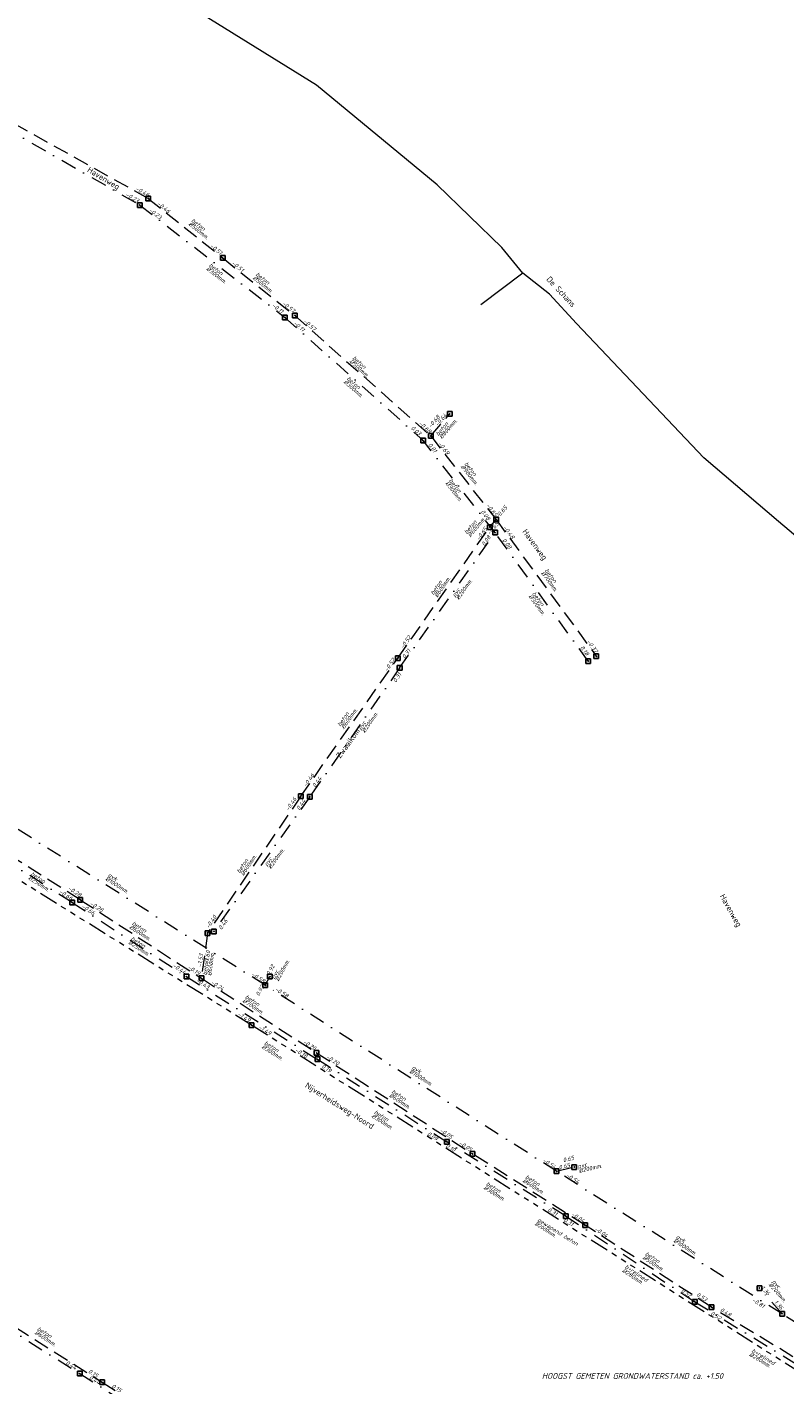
# Model space of a CAD drawing. Header units: metres. Extents: x 152202 to 157341, y 461610 to 468701.
# Tile 69 of 238: x 153753 to 153996, y 464065 to 464501. Entities that reach past the tile are written whole.
import ezdxf
from ezdxf.enums import TextEntityAlignment as Align
from ezdxf.lldxf.tags import DXFTag

# ---------------------------------------------------------------- set-up
doc = ezdxf.new("R2010")
doc.units = ezdxf.units.M
doc.header["$PDMODE"] = 64
doc.header["$PDSIZE"] = 1.5
for name, pattern in [('RI-GWA', [18.45, 6, -1.8, 1.75, -1.8, 1.75, -1.8, 1.75, -1.8]), ('RI-HWA', [7.4, 5, -2.4]), ('RI-VWA', [11, 5, -3, 0, -3])]:
    doc.linetypes.add(name, pattern=pattern)
doc.layers.get('0').update_dxf_attribs({"linetype": 'CONTINUOUS'})
for name, color, linetype, lineweight in [('B-OI-RI-DRUK-G', 190, 'RI-PERS', 18), ('B-OI-RI-GWA-MATERIAAL-T18', 10, 'CONTINUOUS', 18), ('B-OI-RI-GWA_BOB-T18', 10, 'CONTINUOUS', 18), ('B-OI-RI-GWA_DIAMETER-T18', 10, 'CONTINUOUS', 18), ('B-OI-RI-GWA_TRANSPORTLEIDING-G', 10, 'RI-GWA', 18), ('B-OI-RI-GWA_TRANSPORTLEIDING_BETON_2000-G', 10, 'RI-GWA', 18), ('B-OI-RI-HWA-BOB-T18', 150, 'CONTINUOUS', 18), ('B-OI-RI-HWA-MATERIAAL-T18', 150, 'CONTINUOUS', 18), ('B-OI-RI-HWA_DIAMETER-T18', 150, 'CONTINUOUS', 18), ('B-OI-RI-HWA_TRANSPORTLEIDING-G', 150, 'RI-HWA', 18), ('B-OI-RI-HWA_TRANSPORTLEIDING_BETON_300-G', 150, 'RI-HWA', 18), ('B-OI-RI-HWA_TRANSPORTLEIDING_BETON_500-G', 150, 'RI-HWA', 18), ('B-OI-RI-HWA_TRANSPORTLEIDING_BETON_600-G', 150, 'RI-HWA', 18), ('B-OI-RI-HWA_TRANSPORTLEIDING_BETON_700-G', 150, 'RI-HWA', 18), ('B-OI-RI-HWA_TRANSPORTLEIDING_BETON_800-G', 150, 'RI-HWA', 18), ('B-OI-RI-HWA_TRANSPORTLEIDING_BETON_900-G', 150, 'RI-HWA', 18), ('B-OI-RI-VWA-BOB-T18', 34, 'CONTINUOUS', 18), ('B-OI-RI-VWA-DIAMETER-T18', 34, 'CONTINUOUS', 18), ('B-OI-RI-VWA-MATERIAAL-T18', 34, 'CONTINUOUS', 18), ('B-OI-RI-VWA_TRANSPORTLEIDING-G', 34, 'RI-VWA', 18), ('B-OI-RI-VWA_TRANSPORTLEIDING_BETON_250-G', 34, 'RI-VWA', 18), ('B-OI-RI-VWA_TRANSPORTLEIDING_BETON_300-G', 34, 'RI-VWA', 18), ('B-OI-RI-VWA_TRANSPORTLEIDING_GVK_1000-G', 34, 'RI-VWA', 18), ('B-OI-RI-VWA_TRANSPORTLEIDING_PVC_200-G', 34, 'RI-VWA', 18), ('B-RO-OG-TOPOGRAFIE-T18', 2, 'CONTINUOUS', 18), ('N-OI-WH-T25', 2, 'CONTINUOUS', 25)]:
    doc.layers.add(name, color=color, linetype=linetype, lineweight=lineweight)
for name, color, linetype in [('gemengd', 10, 'CONTINUOUS'), ('gs dwa', 34, 'CONTINUOUS'), ('gs rwa', 150, 'CONTINUOUS')]:
    doc.layers.add(name, color=color, linetype=linetype)
doc.styles.add('NLCS-ISO-M200-T18', font='NLCS-ISO.ttf', dxfattribs={"height": 360})
doc.styles.add('NLCS-ISO-M500-T18_CURSIEF', font='NLCS-ISO.ttf', dxfattribs={"oblique": 15, "height": 0.9})
doc.styles.add('NLCS-ISO-M750-T18_CURSIEF', font='NLCS-ISO.ttf', dxfattribs={"oblique": 15, "height": 1.35})
tags = doc.linetypes.add('RI-PERS', pattern='A,7,-2,["P",Standard,S=1.8,R=0,X=-0.5,Y=-0.9],-2,7,-2,[102,NLCS.SHX,S=1,R=180,X=0,Y=0],-2', length=22).pattern_tags.tags
tags[6] = DXFTag(74, 10)

# ---------------------------------------------------------------- blocks, each defined once
blk = doc.blocks.new('ACMAP_ANN_TEMPLATE_hwa-diam')
at = {"style": 'NLCS-ISO-M750-T18_CURSIEF', "oblique": 15}
blk.add_attdef('hwa-diam', (-3.7, -1.3), '', height=1.35, dxfattribs=at)
blk = doc.blocks.new('ACMAP_ANN_TEMPLATE_hwa-materiaal')
at = {"style": 'NLCS-ISO-M750-T18_CURSIEF', "oblique": 15}
blk.add_attdef('hwa-mat', (-3.7, 0.2), '', height=1.35, dxfattribs=at)
blk = doc.blocks.new('ACMAP_ANN_TEMPLATE_vwa-diam')
at = {"style": 'NLCS-ISO-M750-T18_CURSIEF', "oblique": 15}
blk.add_attdef('vwa-diam', (0.3, -1.3), '', height=1.35, dxfattribs=at)
blk = doc.blocks.new('ACMAP_ANN_TEMPLATE_vwa-materiaal')
at = {"style": 'NLCS-ISO-M750-T18_CURSIEF', "oblique": 15}
blk.add_attdef('vwa-mat', (0.3, 0.2), '', height=1.35, dxfattribs=at)
blk = doc.blocks.new('ACMAP_ANN_TEMPLATE_gwa-diam')
at = {"style": 'NLCS-ISO-M500-T18_CURSIEF', "oblique": 15}
blk.add_attdef('gwa-diam', (-2.2, -1.3), '', height=1.2, dxfattribs=at)
blk = doc.blocks.new('ACMAP_ANN_TEMPLATE_gwa-materiaal')
at = {"style": 'NLCS-ISO-M750-T18_CURSIEF', "oblique": 15}
blk.add_attdef('gwa-mat', (-2.2, 0.2), '', height=1.35, dxfattribs=at)
blk = doc.blocks.new('ACMAP_ANN_TEMPLATE_hwa-nap-l')
at = {"style": 'NLCS-ISO-M750-T18_CURSIEF', "oblique": 15}
blk.add_attdef('hwa-nap-l', (3.3, 0.2), '', height=1.35, dxfattribs=at)
blk = doc.blocks.new('ACMAP_ANN_TEMPLATE_hwa-nap-r')
at = {"style": 'NLCS-ISO-M750-T18_CURSIEF', "oblique": 15}
blk.add_attdef('hwa-nap-r', (-5.6, 0.2), '', height=1.35, dxfattribs=at)
blk = doc.blocks.new('ACMAP_ANN_TEMPLATE_vwa-nap-l')
at = {"style": 'NLCS-ISO-M750-T18_CURSIEF', "oblique": 15}
blk.add_attdef('vwa-nap-l', (3.3, 0.2), '', height=1.35, dxfattribs=at)
blk = doc.blocks.new('ACMAP_ANN_TEMPLATE_vwa-nap-r')
at = {"style": 'NLCS-ISO-M750-T18_CURSIEF', "oblique": 15}
blk.add_attdef('vwa-nap-r', (-5.6, 0.2), '', height=1.35, dxfattribs=at)
blk = doc.blocks.new('ACMAP_ANN_TEMPLATE_gwa-nap-l')
at = {"style": 'NLCS-ISO-M750-T18_CURSIEF', "oblique": 15}
blk.add_attdef('gwa-nap-l', (2.3, 0.2), '', height=1.35, dxfattribs=at)
blk = doc.blocks.new('ACMAP_ANN_TEMPLATE_gwa-nap-r')
at = {"style": 'NLCS-ISO-M750-T18_CURSIEF', "oblique": 15}
blk.add_attdef('gwa-nap-r', (-5.6, 0.2), '', height=1.35, dxfattribs=at)

msp = doc.modelspace()

# ---------------------------------------------------------------- linework, layer by layer
at = {"layer": 'B-OI-RI-DRUK-G'}
for p, q in [((153845.9, 464482.3), (153802.1, 464509.5)), ((153884.7, 464450.3), (153845.9, 464482.3)), ((153905.5, 464430.2), (153884.7, 464450.3)), ((153912.2, 464421.9), (153905.5, 464430.2)), ((153912.2, 464421.9), (153898.74, 464411.74)), ((153920.8, 464415.1), (153912.2, 464421.9)), ((153929.4, 464405.7), (153920.8, 464415.1)), ((153929.4, 464405.7), (153970.4, 464362.5)), ((153994.3, 464342.1), (153970.4, 464362.5)), ((154032.3, 464309.8), (153994.3, 464342.1))]:
    msp.add_line(p, q, dxfattribs=at)
at = {"layer": 'B-OI-RI-GWA_TRANSPORTLEIDING-G', "flags": 128}
for points in [[(153825.04, 464180.25), (153619.89, 464308.38)], [(154017.17, 464058.47), (153825.04, 464180.25)]]:
    msp.add_lwpolyline(points, dxfattribs=at)
at = {"layer": 'B-OI-RI-GWA_TRANSPORTLEIDING_BETON_2000-G'}
for points in [[(153825.04, 464180.25), (153619.89, 464308.38)], [(154017.17, 464058.47), (153825.04, 464180.25)]]:
    msp.add_lwpolyline(points, dxfattribs=at)
at = {"layer": 'B-OI-RI-HWA_TRANSPORTLEIDING-G', "flags": 128}
for points in [[(153791.9, 464445.9), (153727.6, 464481.8)], [(153791.9, 464445.9), (153815.84, 464426.78)], [(153815.84, 464426.78), (153839, 464408.3)], [(153839, 464408.3), (153882.63, 464369.57)], [(153882.63, 464369.57), (153888.73, 464376.66)], [(153882.63, 464369.57), (153903.63, 464342.72)], [(153901.6, 464340.31), (153903.63, 464342.72)], [(153903.63, 464342.72), (153935.8, 464298.8)], [(153872.1, 464298.2), (153901.6, 464340.31)], [(153840.9, 464253.8), (153872.1, 464298.2)], [(153770.09, 464220.5), (153722.63, 464250.39)], [(153840.9, 464253.8), (153810.91, 464209.78)], [(153770.09, 464220.5), (153808.98, 464195.26)], [(153810.91, 464209.78), (153808.98, 464195.26)], [(153808.98, 464195.26), (153846, 464171.3)], [(153846, 464171.3), (153896.1, 464138.8)], [(153932.2, 464115.9), (153896.1, 464138.8)], [(153972.77, 464089.59), (153932.2, 464115.9)], [(153736.75, 464091.09), (153777.1, 464065.42)], [(154017.94, 464062.09), (153972.77, 464089.59)], [(153777.1, 464065.42), (153817.38, 464039.89)]]:
    msp.add_lwpolyline(points, dxfattribs=at)
at = {"layer": 'B-OI-RI-HWA_TRANSPORTLEIDING_BETON_300-G'}
msp.add_lwpolyline([(154017.94, 464062.09), (153972.77, 464089.59)], dxfattribs=at)
at = {"layer": 'B-OI-RI-HWA_TRANSPORTLEIDING_BETON_500-G', "flags": 128}
for points in [[(153791.9, 464445.9), (153727.6, 464481.8)], [(153791.9, 464445.9), (153815.84, 464426.78)], [(153815.84, 464426.78), (153839, 464408.3)], [(153839, 464408.3), (153882.63, 464369.57)]]:
    msp.add_lwpolyline(points, dxfattribs=at)
at = {"layer": 'B-OI-RI-HWA_TRANSPORTLEIDING_BETON_500-G'}
msp.add_lwpolyline([(153972.77, 464089.59), (153932.2, 464115.9)], dxfattribs=at)
at = {"layer": 'B-OI-RI-HWA_TRANSPORTLEIDING_BETON_600-G', "flags": 128}
for points in [[(153901.6, 464340.31), (153903.63, 464342.72)], [(153872.1, 464298.2), (153901.6, 464340.31)]]:
    msp.add_lwpolyline(points, dxfattribs=at)
at = {"layer": 'B-OI-RI-HWA_TRANSPORTLEIDING_BETON_600-G'}
for points in [[(153840.9, 464253.8), (153872.1, 464298.2)], [(153770.09, 464220.5), (153722.63, 464250.39)], [(153840.9, 464253.8), (153810.91, 464209.78)], [(153770.09, 464220.5), (153808.98, 464195.26)], [(153810.91, 464209.78), (153808.98, 464195.26)], [(153846, 464171.3), (153896.1, 464138.8)], [(153932.2, 464115.9), (153896.1, 464138.8)], [(153736.75, 464091.09), (153777.1, 464065.42)], [(153777.1, 464065.42), (153817.38, 464039.89)]]:
    msp.add_lwpolyline(points, dxfattribs=at)
at = {"layer": 'B-OI-RI-HWA_TRANSPORTLEIDING_BETON_700-G', "flags": 128}
msp.add_lwpolyline([(153903.63, 464342.72), (153935.8, 464298.8)], dxfattribs=at)
at = {"layer": 'B-OI-RI-HWA_TRANSPORTLEIDING_BETON_700-G'}
msp.add_lwpolyline([(153808.98, 464195.26), (153846, 464171.3)], dxfattribs=at)
at = {"layer": 'B-OI-RI-HWA_TRANSPORTLEIDING_BETON_800-G', "flags": 128}
msp.add_lwpolyline([(153882.63, 464369.57), (153888.73, 464376.66)], dxfattribs=at)
at = {"layer": 'B-OI-RI-HWA_TRANSPORTLEIDING_BETON_900-G', "flags": 128}
msp.add_lwpolyline([(153882.63, 464369.57), (153903.63, 464342.72)], dxfattribs=at)
at = {"layer": 'B-OI-RI-VWA_TRANSPORTLEIDING-G', "flags": 128}
for points in [[(153725.7, 464480.3), (153789.2, 464443.8)], [(153789.2, 464443.8), (153835.8, 464407.7)], [(153835.8, 464407.7), (153880.2, 464368.1)], [(153903.3, 464338.5), (153880.2, 464368.1)], [(153872.66, 464295), (153903.3, 464338.5)], [(153933.2, 464297.2), (153903.3, 464338.5)], [(153872.66, 464295), (153843.8, 464253.63)], [(153829.5, 464193.02), (153725.52, 464258.61)], [(153843.8, 464253.63), (153812.98, 464210.31)], [(153767.45, 464219.66), (153739.84, 464237.27)], [(153767.45, 464219.66), (153804.17, 464195.8)], [(153804.17, 464195.8), (153846.23, 464169.24)], [(153829.5, 464193.02), (153831, 464195.8)], [(153923.03, 464133.25), (153829.5, 464193.02)], [(153846.23, 464169.24), (153887.79, 464142.73)], [(153925.98, 464118.85), (153887.79, 464142.73)], [(153923.03, 464133.25), (153928.75, 464134.6)], [(153995.46, 464087.43), (153923.03, 464133.25)], [(153925.98, 464118.85), (153967.45, 464091.28)], [(153725.44, 464096.38), (153769.89, 464068.2)], [(153995.46, 464087.43), (153988.2, 464095.7)], [(153967.45, 464091.28), (154007.44, 464066.75)], [(154085.7, 464030.57), (153995.46, 464087.43)], [(153769.89, 464068.2), (153812.29, 464041.55)]]:
    msp.add_lwpolyline(points, dxfattribs=at)
at = {"layer": 'B-OI-RI-VWA_TRANSPORTLEIDING_BETON_250-G'}
for points in [[(153767.45, 464219.66), (153739.84, 464237.27)], [(153767.45, 464219.66), (153804.17, 464195.8)]]:
    msp.add_lwpolyline(points, dxfattribs=at)
at = {"layer": 'B-OI-RI-VWA_TRANSPORTLEIDING_BETON_300-G', "flags": 128}
for points in [[(153725.7, 464480.3), (153789.2, 464443.8)], [(153789.2, 464443.8), (153835.8, 464407.7)], [(153835.8, 464407.7), (153880.2, 464368.1)], [(153903.3, 464338.5), (153880.2, 464368.1)], [(153933.2, 464297.2), (153903.3, 464338.5)]]:
    msp.add_lwpolyline(points, dxfattribs=at)
at = {"layer": 'B-OI-RI-VWA_TRANSPORTLEIDING_BETON_300-G'}
for points in [[(153804.17, 464195.8), (153846.23, 464169.24)], [(153846.23, 464169.24), (153887.79, 464142.73)], [(153925.98, 464118.85), (153887.79, 464142.73)], [(153925.98, 464118.85), (153967.45, 464091.28)], [(153725.44, 464096.38), (153769.89, 464068.2)], [(153967.45, 464091.28), (154007.44, 464066.75)], [(153769.89, 464068.2), (153812.29, 464041.55)]]:
    msp.add_lwpolyline(points, dxfattribs=at)
at = {"layer": 'B-OI-RI-VWA_TRANSPORTLEIDING_GVK_1000-G'}
for points in [[(153829.5, 464193.02), (153725.52, 464258.61)], [(153923.03, 464133.25), (153829.5, 464193.02)], [(153995.46, 464087.43), (153923.03, 464133.25)], [(154085.7, 464030.57), (153995.46, 464087.43)]]:
    msp.add_lwpolyline(points, dxfattribs=at)
at = {"layer": 'B-OI-RI-VWA_TRANSPORTLEIDING_PVC_200-G', "flags": 128}
msp.add_lwpolyline([(153872.66, 464295), (153903.3, 464338.5)], dxfattribs=at)
at = {"layer": 'B-OI-RI-VWA_TRANSPORTLEIDING_PVC_200-G'}
for points in [[(153872.66, 464295), (153843.8, 464253.63)], [(153843.8, 464253.63), (153812.98, 464210.31)], [(153829.5, 464193.02), (153831, 464195.8)], [(153923.03, 464133.25), (153928.75, 464134.6)], [(153995.46, 464087.43), (153988.2, 464095.7)]]:
    msp.add_lwpolyline(points, dxfattribs=at)
at = {"layer": 'gemengd'}
msp.add_point((153825.04, 464180.25), dxfattribs=at)
msp.add_point((153825.04, 464180.25), dxfattribs=at)
at = {"layer": 'gs dwa'}
for p in [(153789.2, 464443.8), (153835.8, 464407.7), (153880.2, 464368.1), (153903.3, 464338.5), (153933.2, 464297.2), (153872.66, 464295), (153843.8, 464253.63), (153843.8, 464253.63), (153767.45, 464219.66), (153767.45, 464219.66), (153812.98, 464210.31), (153812.98, 464210.31), (153804.17, 464195.8), (153804.17, 464195.8), (153829.5, 464193.02), (153829.5, 464193.02), (153831, 464195.8), (153831, 464195.8), (153846.23, 464169.24), (153846.23, 464169.24), (153887.79, 464142.73), (153887.79, 464142.73), (153923.03, 464133.25), (153923.03, 464133.25), (153928.75, 464134.6), (153928.75, 464134.6), (153925.98, 464118.85), (153925.98, 464118.85), (153988.2, 464095.7), (153988.2, 464095.7), (153967.45, 464091.28), (153967.45, 464091.28), (153995.46, 464087.43), (153995.46, 464087.43), (153769.89, 464068.2), (153769.89, 464068.2)]:
    msp.add_point(p, dxfattribs=at)
at = {"layer": 'gs rwa'}
for p in [(153791.9, 464445.9), (153815.84, 464426.78), (153839, 464408.3), (153888.73, 464376.66), (153882.63, 464369.57), (153903.63, 464342.72), (153901.6, 464340.31), (153872.1, 464298.2), (153935.8, 464298.8), (153840.9, 464253.8), (153840.9, 464253.8), (153770.09, 464220.5), (153770.09, 464220.5), (153810.91, 464209.78), (153810.91, 464209.78), (153808.98, 464195.26), (153808.98, 464195.26), (153846, 464171.3), (153846, 464171.3), (153896.1, 464138.8), (153896.1, 464138.8), (153932.2, 464115.9), (153932.2, 464115.9), (153972.77, 464089.59), (153972.77, 464089.59), (153777.1, 464065.42), (153777.1, 464065.42)]:
    msp.add_point(p, dxfattribs=at)

# ---------------------------------------------------------------- block references
at = {"layer": 'B-OI-RI-GWA-MATERIAAL-T18', "rotation": 327.6317738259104}
msp.add_blockref('ACMAP_ANN_TEMPLATE_gwa-materiaal', (153918.492, 464115.953), dxfattribs=at).add_auto_attribs({'gwa-mat': 'gewapend beton'})
at = {"layer": 'B-OI-RI-GWA_BOB-T18'}
for name, rotation, values in [('ACMAP_ANN_TEMPLATE_gwa-nap-r', 327.6317738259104, {'gwa-nap-r': '-1.49'}), ('ACMAP_ANN_TEMPLATE_gwa-nap-l', 328.012444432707, {'gwa-nap-l': '-1.49'})]:
    msp.add_blockref(name, (153825.04, 464180.25), dxfattribs=dict(at, rotation=rotation)).add_auto_attribs(values)
at = {"layer": 'B-OI-RI-GWA_DIAMETER-T18', "rotation": 327.6317738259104}
msp.add_blockref('ACMAP_ANN_TEMPLATE_gwa-diam', (153918.492, 464115.953), dxfattribs=at).add_auto_attribs({'gwa-diam': '%%c2000mm.'})
at = {"layer": 'B-OI-RI-HWA-BOB-T18'}
for name, p, rotation, values in [('ACMAP_ANN_TEMPLATE_hwa-nap-l', (153784.659, 464450.087), 330.8244870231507, {'hwa-nap-l': '-0.46'}), ('ACMAP_ANN_TEMPLATE_hwa-nap-l', (153791.9, 464445.9), 321.3869208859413, {'hwa-nap-l': '-0.46'}), ('ACMAP_ANN_TEMPLATE_hwa-nap-r', (153815.84, 464426.78), 321.3869208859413, {'hwa-nap-r': '-0.51'}), ('ACMAP_ANN_TEMPLATE_hwa-nap-l', (153815.84, 464426.78), 321.4126721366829, {'hwa-nap-l': '-0.51'}), ('ACMAP_ANN_TEMPLATE_hwa-nap-r', (153839, 464408.3), 321.4126721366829, {'hwa-nap-r': '-0.57'}), ('ACMAP_ANN_TEMPLATE_hwa-nap-l', (153839, 464408.3), 318.4047932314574, {'hwa-nap-l': '-0.57'}), ('ACMAP_ANN_TEMPLATE_hwa-nap-r', (153888.73, 464376.66), 49.29239300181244, {'hwa-nap-r': '-0.64'}), ('ACMAP_ANN_TEMPLATE_hwa-nap-r', (153882.63, 464369.57), 318.4047932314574, {'hwa-nap-r': '-0.68'}), ('ACMAP_ANN_TEMPLATE_hwa-nap-l', (153880.625, 464369.34), 49.29239300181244, {'hwa-nap-l': '-0.68'}), ('ACMAP_ANN_TEMPLATE_hwa-nap-l', (153882.63, 464369.57), 308.0297769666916, {'hwa-nap-l': '-0.69'}), ('ACMAP_ANN_TEMPLATE_hwa-nap-r', (153903.63, 464342.72), 308.0297769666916, {'hwa-nap-r': '-0.65'}), ('ACMAP_ANN_TEMPLATE_hwa-nap-l', (153902.333, 464340.218), 49.89177218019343, {'hwa-nap-l': '-0.65'}), ('ACMAP_ANN_TEMPLATE_hwa-nap-r', (153905.341, 464341.808), 49.89177218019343, {'hwa-nap-r': '-0.65'}), ('ACMAP_ANN_TEMPLATE_hwa-nap-r', (153901.6, 464340.31), 54.98698230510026, {'hwa-nap-r': '-0.65'}), ('ACMAP_ANN_TEMPLATE_hwa-nap-l', (153903.63, 464342.72), 306.2215877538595, {'hwa-nap-l': '-0.48'}), ('ACMAP_ANN_TEMPLATE_hwa-nap-l', (153872.1, 464298.2), 54.98698230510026, {'hwa-nap-l': '-0.52'}), ('ACMAP_ANN_TEMPLATE_hwa-nap-r', (153935.8, 464298.8), 306.2215877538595, {'hwa-nap-r': '-0.32'}), ('ACMAP_ANN_TEMPLATE_hwa-nap-r', (153872.1, 464298.2), 54.90418321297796, {'hwa-nap-r': '-0.52'}), ('ACMAP_ANN_TEMPLATE_hwa-nap-l', (153840.9, 464253.8), 54.90418321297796, {'hwa-nap-l': '-0.46'}), ('ACMAP_ANN_TEMPLATE_hwa-nap-l', (153835.298, 464246.099), 55.73412987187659, {'hwa-nap-l': '-0.46'}), ('ACMAP_ANN_TEMPLATE_hwa-nap-l', (153763.085, 464225.494), 327.0160247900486, {'hwa-nap-l': '-0.28'}), ('ACMAP_ANN_TEMPLATE_hwa-nap-l', (153770.09, 464220.5), 327.7975425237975, {'hwa-nap-l': '-0.28'}), ('ACMAP_ANN_TEMPLATE_hwa-nap-r', (153814.68, 464215.613), 55.73412987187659, {'hwa-nap-r': '-0.40'}), ('ACMAP_ANN_TEMPLATE_hwa-nap-r', (153809.961, 464204.253), 82.42862027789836, {'hwa-nap-r': '-1.53'}), ('ACMAP_ANN_TEMPLATE_hwa-nap-l', (153811.002, 464196.459), 82.42862027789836, {'hwa-nap-l': '-1.60'}), ('ACMAP_ANN_TEMPLATE_hwa-nap-r', (153808.98, 464195.26), 327.0160247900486, {'hwa-nap-r': '-0.19'}), ('ACMAP_ANN_TEMPLATE_hwa-nap-l', (153808.98, 464195.26), 327.0883402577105, {'hwa-nap-l': '-0.24'}), ('ACMAP_ANN_TEMPLATE_hwa-nap-r', (153846, 464171.3), 327.0883402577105, {'hwa-nap-r': '-0.20'}), ('ACMAP_ANN_TEMPLATE_hwa-nap-l', (153846, 464171.3), 327.0284206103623, {'hwa-nap-l': '-0.20'}), ('ACMAP_ANN_TEMPLATE_hwa-nap-r', (153889.882, 464142.851), 327.0284206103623, {'hwa-nap-r': '-0.05'}), ('ACMAP_ANN_TEMPLATE_hwa-nap-r', (153896.1, 464138.8), 327.6110405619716, {'hwa-nap-r': '-0.05'}), ('ACMAP_ANN_TEMPLATE_hwa-nap-r', (153932.2, 464115.9), 327.0362382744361, {'hwa-nap-r': '-0.04'}), ('ACMAP_ANN_TEMPLATE_hwa-nap-l', (153932.2, 464115.9), 327.6110405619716, {'hwa-nap-l': '-0.04'}), ('ACMAP_ANN_TEMPLATE_hwa-nap-l', (153964.922, 464094.883), 327.0362382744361, {'hwa-nap-l': '0.53'}), ('ACMAP_ANN_TEMPLATE_hwa-nap-r', (153980.092, 464085.214), 328.6664785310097, {'hwa-nap-r': '0.48'}), ('ACMAP_ANN_TEMPLATE_hwa-nap-r', (153777.1, 464065.42), 327.5361587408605, {'hwa-nap-r': '0.15'}), ('ACMAP_ANN_TEMPLATE_hwa-nap-l', (153777.1, 464065.42), 327.6329331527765, {'hwa-nap-l': '0.15'})]:
    msp.add_blockref(name, p, dxfattribs=dict(at, rotation=rotation)).add_auto_attribs(values)
at = {"layer": 'B-OI-RI-HWA-MATERIAAL-T18'}
for p, rotation in [((153808.367, 464436.189), 321.3869208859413), ((153829.04, 464418.856), 321.4126721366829), ((153859.983, 464391.869), 318.4047932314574), ((153887.633, 464372.139), 49.29239300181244), ((153895.47, 464357.568), 308.0297769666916), ((153896.76, 464340.603), 49.89177218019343), ((153921.203, 464323.273), 306.2215877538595), ((153885.772, 464321.255), 54.98698230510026), ((153855.852, 464278.992), 54.90418321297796), ((153823.494, 464231.851), 55.73412987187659), ((153789.535, 464210.453), 327.0160247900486), ((153811.354, 464199.801), 82.42862027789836), ((153825.839, 464186.796), 327.0883402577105), ((153872.932, 464156.402), 327.0284206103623), ((153915.877, 464128.964), 327.6110405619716), ((153954.341, 464104.221), 327.0362382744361), ((153759.1, 464080.125), 327.5361587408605)]:
    msp.add_blockref('ACMAP_ANN_TEMPLATE_hwa-materiaal', p, dxfattribs=dict(at, rotation=rotation)).add_auto_attribs({'hwa-mat': 'beton'})
at = {"layer": 'B-OI-RI-HWA_DIAMETER-T18'}
for p, rotation, values in [((153808.367, 464436.189), 321.3869208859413, {'hwa-diam': '%%c500mm.'}), ((153829.04, 464418.856), 321.4126721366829, {'hwa-diam': '%%c500mm.'}), ((153859.983, 464391.869), 318.4047932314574, {'hwa-diam': '%%c500mm.'}), ((153887.633, 464372.139), 49.29239300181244, {'hwa-diam': '%%c800mm.'}), ((153895.47, 464357.568), 308.0297769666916, {'hwa-diam': '%%c900mm.'}), ((153896.76, 464340.603), 49.89177218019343, {'hwa-diam': '%%c600mm.'}), ((153885.772, 464321.255), 54.98698230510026, {'hwa-diam': '%%c600mm.'}), ((153921.203, 464323.273), 306.2215877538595, {'hwa-diam': '%%c700mm.'}), ((153855.852, 464278.992), 54.90418321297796, {'hwa-diam': '%%c600mm.'}), ((153823.494, 464231.851), 55.73412987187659, {'hwa-diam': '%%c600mm.'}), ((153789.535, 464210.453), 327.0160247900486, {'hwa-diam': '%%c600mm.'}), ((153811.354, 464199.801), 82.42862027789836, {'hwa-diam': '%%c600mm.'}), ((153825.839, 464186.796), 327.0883402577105, {'hwa-diam': '%%c700mm.'}), ((153872.932, 464156.402), 327.0284206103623, {'hwa-diam': '%%c600mm.'}), ((153915.877, 464128.964), 327.6110405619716, {'hwa-diam': '%%c600mm.'}), ((153954.341, 464104.221), 327.0362382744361, {'hwa-diam': '%%c500mm.'}), ((153759.1, 464080.125), 327.5361587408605, {'hwa-diam': '%%c600mm.'})]:
    msp.add_blockref('ACMAP_ANN_TEMPLATE_hwa-diam', p, dxfattribs=dict(at, rotation=rotation)).add_auto_attribs(values)
at = {"layer": 'B-OI-RI-VWA-BOB-T18'}
for name, p, rotation, values in [('ACMAP_ANN_TEMPLATE_vwa-nap-r', (153789.2, 464443.8), 330.1095751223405, {'vwa-nap-r': '-0.23'}), ('ACMAP_ANN_TEMPLATE_vwa-nap-l', (153789.2, 464443.8), 322.2358397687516, {'vwa-nap-l': '-0.23'}), ('ACMAP_ANN_TEMPLATE_vwa-nap-r', (153835.8, 464407.7), 322.2358397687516, {'vwa-nap-r': '-0.11'}), ('ACMAP_ANN_TEMPLATE_vwa-nap-l', (153835.8, 464407.7), 318.2704879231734, {'vwa-nap-l': '-0.11'}), ('ACMAP_ANN_TEMPLATE_vwa-nap-r', (153880.2, 464368.1), 318.2704879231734, {'vwa-nap-r': '0.03'}), ('ACMAP_ANN_TEMPLATE_vwa-nap-r', (153884.985, 464362.148), 307.9686697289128, {'vwa-nap-r': '0.01'}), ('ACMAP_ANN_TEMPLATE_vwa-nap-r', (153901.764, 464340.617), 305.9034461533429, {'vwa-nap-r': '0.08'}), ('ACMAP_ANN_TEMPLATE_vwa-nap-r', (153903.3, 464338.5), 54.84036621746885, {'vwa-nap-r': '0.08'}), ('ACMAP_ANN_TEMPLATE_vwa-nap-l', (153903.3, 464338.5), 307.9686697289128, {'vwa-nap-l': '0.08'}), ('ACMAP_ANN_TEMPLATE_vwa-nap-l', (153872.66, 464295), 54.84036621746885, {'vwa-nap-l': '0.31'}), ('ACMAP_ANN_TEMPLATE_vwa-nap-l', (153872.66, 464295), 54.84036621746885, {'vwa-nap-l': '0.31'}), ('ACMAP_ANN_TEMPLATE_vwa-nap-l', (153928.43, 464304.132), 305.9034461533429, {'vwa-nap-l': '0.18'}), ('ACMAP_ANN_TEMPLATE_vwa-nap-l', (153869.732, 464287.356), 55.10010409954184, {'vwa-nap-l': '0.31'}), ('ACMAP_ANN_TEMPLATE_vwa-nap-l', (153843.8, 464253.63), 54.57006330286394, {'vwa-nap-l': '0.44'}), ('ACMAP_ANN_TEMPLATE_vwa-nap-r', (153843.8, 464253.63), 55.10010409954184, {'vwa-nap-r': '0.44'}), ('ACMAP_ANN_TEMPLATE_vwa-nap-l', (153760.235, 464224.359), 327.4697648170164, {'vwa-nap-l': '-0.66'}), ('ACMAP_ANN_TEMPLATE_vwa-nap-l', (153767.45, 464219.66), 326.9849085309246, {'vwa-nap-l': '-0.66'}), ('ACMAP_ANN_TEMPLATE_vwa-nap-r', (153818.818, 464215.133), 54.57006330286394, {'vwa-nap-r': '0.46'}), ('ACMAP_ANN_TEMPLATE_vwa-nap-r', (153804.17, 464195.8), 326.9849085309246, {'vwa-nap-r': '-0.44'}), ('ACMAP_ANN_TEMPLATE_vwa-nap-l', (153829.5, 464193.02), 61.65010549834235, {'vwa-nap-l': '0.92'}), ('ACMAP_ANN_TEMPLATE_vwa-nap-l', (153804.17, 464195.8), 327.7284560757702, {'vwa-nap-l': '-0.43'}), ('ACMAP_ANN_TEMPLATE_vwa-nap-r', (153829.5, 464193.02), 327.4195387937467, {'vwa-nap-r': '-0.58'}), ('ACMAP_ANN_TEMPLATE_vwa-nap-r', (153830.356, 464194.238), 61.65010549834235, {'vwa-nap-r': '0.92'}), ('ACMAP_ANN_TEMPLATE_vwa-nap-l', (153829.5, 464193.02), 327.7565012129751, {'vwa-nap-l': '-0.58'}), ('ACMAP_ANN_TEMPLATE_vwa-nap-r', (153843.472, 464168.696), 327.7284560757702, {'vwa-nap-r': '-0.18'}), ('ACMAP_ANN_TEMPLATE_vwa-nap-l', (153844.523, 464168.247), 327.4672980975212, {'vwa-nap-l': '0.19'}), ('ACMAP_ANN_TEMPLATE_vwa-nap-r', (153885.958, 464141.718), 327.4672980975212, {'vwa-nap-r': '0.09'}), ('ACMAP_ANN_TEMPLATE_vwa-nap-r', (153891.98, 464138.003), 327.9824812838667, {'vwa-nap-r': '0.10'}), ('ACMAP_ANN_TEMPLATE_vwa-nap-r', (153923.03, 464133.25), 327.6821129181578, {'vwa-nap-r': '-0.54'}), ('ACMAP_ANN_TEMPLATE_vwa-nap-l', (153922.087, 464135.174), 13.27959536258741, {'vwa-nap-l': '0.65'}), ('ACMAP_ANN_TEMPLATE_vwa-nap-r', (153929.418, 464134.875), 13.27959536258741, {'vwa-nap-r': '0.65'}), ('ACMAP_ANN_TEMPLATE_vwa-nap-l', (153923.03, 464133.25), 327.4195387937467, {'vwa-nap-l': '-0.54'}), ('ACMAP_ANN_TEMPLATE_vwa-nap-l', (153917.064, 464122.081), 327.9824812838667, {'vwa-nap-l': '0.31'}), ('ACMAP_ANN_TEMPLATE_vwa-nap-l', (153922.309, 464118.966), 326.3833271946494, {'vwa-nap-l': '0.31'}), ('ACMAP_ANN_TEMPLATE_vwa-nap-r', (153967.45, 464091.28), 326.3833271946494, {'vwa-nap-r': '0.52'}), ('ACMAP_ANN_TEMPLATE_vwa-nap-r', (153992.092, 464091.401), 311.2789854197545, {'vwa-nap-r': '1.36'}), ('ACMAP_ANN_TEMPLATE_vwa-nap-r', (153990.28, 464088.366), 327.7850726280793, {'vwa-nap-r': '-0.81'}), ('ACMAP_ANN_TEMPLATE_vwa-nap-l', (153990.485, 464093.483), 311.2789854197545, {'vwa-nap-l': '1.36'}), ('ACMAP_ANN_TEMPLATE_vwa-nap-l', (153969.415, 464088.731), 328.4749077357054, {'vwa-nap-l': '0.52'}), ('ACMAP_ANN_TEMPLATE_vwa-nap-r', (153769.89, 464068.2), 327.626497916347, {'vwa-nap-r': '0.44'}), ('ACMAP_ANN_TEMPLATE_vwa-nap-l', (153769.89, 464068.2), 327.8490886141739, {'vwa-nap-l': '0.44'})]:
    msp.add_blockref(name, p, dxfattribs=dict(at, rotation=rotation)).add_auto_attribs(values)
at = {"layer": 'B-OI-RI-VWA-DIAMETER-T18'}
for p, rotation, values in [((153810.93, 464424.283), 322.2358397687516, {'vwa-diam': '%%c300mm.'}), ((153855.175, 464387.963), 318.2704879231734, {'vwa-diam': '%%c300mm.'}), ((153888.047, 464355.378), 307.9686697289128, {'vwa-diam': '%%c300mm.'}), ((153890.444, 464317.263), 54.84036621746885, {'vwa-diam': '%%c200mm.'}), ((153914.811, 464319.03), 305.9034461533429, {'vwa-diam': '%%c300mm.'}), ((153860.236, 464274.521), 55.10010409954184, {'vwa-diam': '%%c200mm.'}), ((153830.059, 464230.773), 54.57006330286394, {'vwa-diam': '%%c200mm.'}), ((153753.645, 464228.465), 327.4697648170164, {'vwa-diam': '%%c250mm.'}), ((153778.433, 464228.145), 327.7565012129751, {'vwa-diam': '%%c1000mm.'}), ((153785.81, 464207.73), 326.9849085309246, {'vwa-diam': '%%c250mm.'}), ((153832.495, 464194.513), 61.65010549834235, {'vwa-diam': '%%c200mm.'}), ((153828.639, 464174.14), 327.7284560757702, {'vwa-diam': '%%c300mm.'}), ((153876.087, 464166.283), 327.4195387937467, {'vwa-diam': '%%c1000mm.'}), ((153863.932, 464151.91), 327.4672980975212, {'vwa-diam': '%%c300mm.'}), ((153929.724, 464133.852), 13.27959536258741, {'vwa-diam': '%%c200mm.'}), ((153899.91, 464128.888), 327.9824812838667, {'vwa-diam': '%%c300mm.'}), ((153960.882, 464111.836), 327.6821129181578, {'vwa-diam': '%%c1000mm.'}), ((153944.44, 464102.272), 326.3833271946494, {'vwa-diam': '%%c280mm.'}), ((153991.807, 464097.784), 311.2789854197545, {'vwa-diam': '%%c200mm.'}), ((153985.181, 464075.276), 328.4749077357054, {'vwa-diam': '%%c280mm.'})]:
    msp.add_blockref('ACMAP_ANN_TEMPLATE_vwa-diam', p, dxfattribs=dict(at, rotation=rotation)).add_auto_attribs(values)
at = {"layer": 'B-OI-RI-VWA-MATERIAAL-T18'}
for p, rotation, values in [((153810.93, 464424.283), 322.2358397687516, {'vwa-mat': 'beton'}), ((153855.175, 464387.963), 318.2704879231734, {'vwa-mat': 'beton'}), ((153888.047, 464355.378), 307.9686697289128, {'vwa-mat': 'beton'}), ((153890.444, 464317.263), 54.84036621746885, {'vwa-mat': 'pvc'}), ((153914.811, 464319.03), 305.9034461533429, {'vwa-mat': 'beton'}), ((153860.236, 464274.521), 55.10010409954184, {'vwa-mat': 'pvc'}), ((153830.059, 464230.773), 54.57006330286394, {'vwa-mat': 'pvc'}), ((153753.645, 464228.465), 327.4697648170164, {'vwa-mat': 'beton'}), ((153778.433, 464228.145), 327.7565012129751, {'vwa-mat': 'gvk'}), ((153785.81, 464207.73), 326.9849085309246, {'vwa-mat': 'beton'}), ((153832.495, 464194.513), 61.65010549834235, {'vwa-mat': 'pvc'}), ((153828.639, 464174.14), 327.7284560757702, {'vwa-mat': 'beton'}), ((153876.087, 464166.283), 327.4195387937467, {'vwa-mat': 'gvk'}), ((153863.932, 464151.91), 327.4672980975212, {'vwa-mat': 'beton'}), ((153929.724, 464133.852), 13.27959536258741, {'vwa-mat': 'pvc'}), ((153899.91, 464128.888), 327.9824812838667, {'vwa-mat': 'beton'}), ((153960.882, 464111.836), 327.6821129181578, {'vwa-mat': 'gvk'}), ((153944.44, 464102.272), 326.3833271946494, {'vwa-mat': 'b+relined'}), ((153991.807, 464097.784), 311.2789854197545, {'vwa-mat': 'pvc'}), ((153985.181, 464075.276), 328.4749077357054, {'vwa-mat': 'b+relined'})]:
    msp.add_blockref('ACMAP_ANN_TEMPLATE_vwa-materiaal', p, dxfattribs=dict(at, rotation=rotation)).add_auto_attribs(values)

# ---------------------------------------------------------------- texts
at = {"layer": 'B-RO-OG-TOPOGRAFIE-T18', "style": 'NLCS-ISO-M200-T18'}
for s, rotation, p in [('Havenweg', 328.9, (153777.438, 464452.181)), ('De Schans', 312.9, (153924.527, 464415.935)), ('Havenweg', 306.1, (153915.897, 464334.52)), ('Zwaaikom', 54.2, (153856.054, 464270.831)), ('Havenweg', 299.2, (153978.785, 464216.938)), ('Nijverheidsweg-Noord', 327.7, (153853.235, 464154.09))]:
    msp.add_text(s, height=1.875, rotation=rotation, dxfattribs=at).set_placement(p, align=Align.MIDDLE)
at = {"layer": 'N-OI-WH-T25', "style": 'NLCS-ISO-M500-T18_CURSIEF', "oblique": 15}
msp.add_text('HOOGST GEMETEN GRONDWATERSTAND ca. +1.50', height=1.875, dxfattribs=at).set_placement((153947.425, 464065.953), align=Align.BOTTOM_CENTER)

doc.saveas('drawing.dxf')
